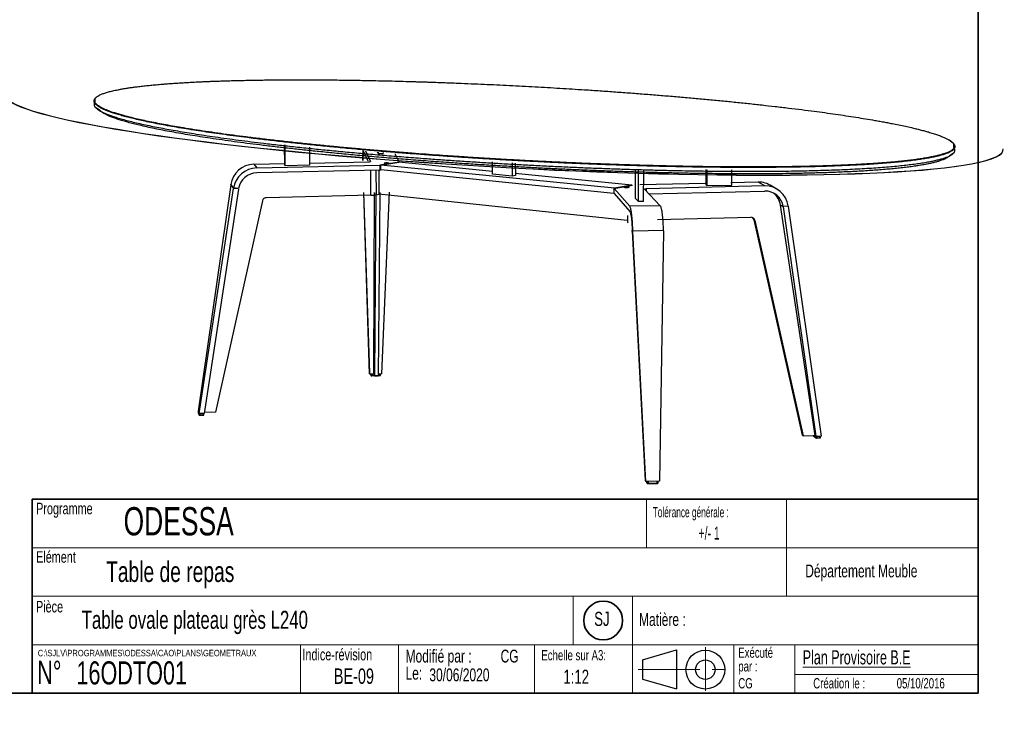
# Model space of a CAD drawing. Header units: millimetres. Extents: x 7 to 417, y 5 to 291.
# Tile 58 of 82: x 214 to 417, y 5 to 148. Entities that reach past the tile are written whole.
import ezdxf

# ---------------------------------------------------------------- set-up
doc = ezdxf.new("R2010")
doc.units = ezdxf.units.MM
doc.linetypes.add('CENTERX2', pattern=[20.32, 12.7, -2.54, 2.54, -2.54])
doc.styles.add('SLDTEXTSTYLE0', font='TXT', dxfattribs={"width": 0.7})
doc.styles.add('SLDTEXTSTYLE1', font='TXT', dxfattribs={"width": 0.663})
doc.styles.add('SLDTEXTSTYLE2', font='TXT', dxfattribs={"width": 0.605})

msp = doc.modelspace()

# ---------------------------------------------------------------- linework, layer by layer
at = {"color": 7, "linetype": 'Continuous', "lineweight": 35}
for p, q in [((411.51204, 9.4185), (411.51204, 291.4185)), ((216.51204, 49.4185), (411.51204, 49.4185)), ((216.51204, 49.4185), (216.51204, 9.4185)), ((6.51204, 9.4185), (411.51204, 9.4185))]:
    msp.add_line(p, q, dxfattribs=at)
at = {"color": 7, "linetype": 'Continuous', "lineweight": 25}
for p, q in [((229.48275, 131.97776), (229.48853, 131.57083)), ((230.27353, 132.61296), (230.19452, 132.53282)), ((229.48805, 130.30134), (230.32452, 129.74426)), ((229.48853, 131.57083), (229.48897, 131.53991)), ((229.48897, 131.53991), (229.49244, 131.29578)), ((268.58907, 118.26893), (268.55308, 122.48981)), ((268.69919, 118.14151), (268.6624, 122.46562)), ((273.68984, 121.96825), (273.71871, 118.25522)), ((405.53818, 123.42624), (405.45124, 123.51373)), ((406.52307, 121.90542), (406.52619, 122.17376)), ((406.52619, 122.17376), (406.52658, 122.20776)), ((406.52658, 122.20776), (406.53178, 122.65504)), ((285.78556, 119.05801), (284.88115, 120.98592)), ((285.23438, 121.19424), (286.25869, 119.03021)), ((287.89471, 120.6385), (287.73014, 120.97052)), ((287.89306, 120.92751), (287.89471, 120.6385)), ((287.89471, 120.6385), (288.88007, 120.65173)), ((288.87897, 120.85009), (288.88007, 120.65173)), ((291.26958, 120.66646), (292.19344, 118.91425)), ((405.73136, 120.35856), (406.65061, 120.97151)), ((262.2391, 118.4383), (268.70421, 118.58421)), ((262.2391, 118.4383), (262.84083, 117.69325)), ((262.84083, 117.69325), (288.19543, 118.26909)), ((268.58907, 118.26893), (268.69919, 118.14151)), ((273.71871, 118.25522), (268.69919, 118.14151)), ((273.86271, 118.70063), (285.89571, 118.9722)), ((286.25875, 119.02166), (286.25869, 119.03021)), ((292.19344, 118.91425), (288.19543, 118.26909)), ((288.19543, 118.26909), (288.20109, 117.26887)), ((288.40138, 118.28538), (292.11882, 118.88536)), ((288.40701, 117.28531), (288.40138, 118.28538)), ((336.54058, 113.49299), (288.40138, 118.28538)), ((289.63008, 118.60039), (289.48097, 118.59023)), ((289.75189, 118.59063), (289.63008, 118.60039)), ((289.63014, 118.58937), (289.63008, 118.60039)), ((311.45176, 116.97798), (292.11882, 118.88536)), ((292.1936, 118.88174), (292.19344, 118.91425)), ((311.44304, 116.40267), (311.4372, 118.97971)), ((315.50322, 118.72966), (315.50779, 115.99953)), ((316.1317, 118.70671), (316.1358, 116.10721)), ((288.20109, 117.26887), (262.85024, 116.68831)), ((286.36266, 112.07201), (286.33189, 117.25738)), ((287.40735, 117.28759), (287.43697, 112.15902)), ((287.99808, 117.30896), (288.02682, 112.25932)), ((288.20109, 117.26887), (288.41057, 117.30298)), ((336.46591, 112.45651), (288.40701, 117.28531)), ((315.50779, 115.99953), (311.44304, 116.40267)), ((316.1358, 116.10721), (315.50779, 115.99953)), ((340.15106, 114.14653), (316.12658, 116.51677)), ((340.85422, 117.35154), (340.84228, 111.47905)), ((341.50758, 110.74893), (341.52147, 117.2688)), ((342.57839, 110.76454), (342.59321, 117.2426)), ((355.41222, 117.3415), (355.39906, 114.17793)), ((355.6321, 117.32705), (355.61832, 114.04063)), ((360.7471, 114.16278), (360.76269, 117.3175)), ((257.47852, 114.20262), (250.72837, 67.53511)), ((257.47852, 114.20262), (257.48679, 114.25825)), ((257.48679, 114.25825), (258.05633, 113.48448)), ((336.47448, 113.46114), (340.2741, 114.14903)), ((340.15106, 114.14653), (336.54058, 113.49299)), ((339.00557, 113.69854), (338.92316, 113.68759)), ((339.00555, 113.68749), (339.00557, 113.69854)), ((339.20128, 113.69128), (339.00557, 113.69854)), ((339.20127, 113.68883), (339.20128, 113.69128)), ((339.20662, 113.68866), (339.20128, 113.69128)), ((340.15103, 114.12983), (340.15106, 114.14653)), ((355.28597, 114.51823), (341.80581, 114.19843)), ((367.52612, 113.97912), (343.13032, 113.39648)), ((355.61832, 114.04063), (355.39906, 114.17793)), ((355.61832, 114.04063), (360.7471, 114.16278)), ((366.1702, 114.77644), (360.56705, 114.64351)), ((367.52612, 113.97912), (366.1702, 114.77644)), ((370.37416, 113.12915), (368.99923, 113.93187)), ((250.95852, 67.05502), (258.048, 113.42849)), ((259.05609, 113.35126), (251.97602, 67.08776)), ((258.048, 113.42849), (258.05633, 113.48448)), ((259.07299, 113.45257), (258.048, 113.42849)), ((286.36266, 112.07201), (264.82048, 111.55765)), ((284.824, 112.61045), (286.04301, 75.40724)), ((286.10074, 75.23569), (284.87732, 112.5945)), ((286.93585, 75.25096), (287.085, 112.64426)), ((287.40883, 112.56239), (287.07814, 74.83503)), ((287.43697, 112.15902), (288.02682, 112.25932)), ((288.21991, 112.6387), (287.8755, 74.84965)), ((339.19328, 106.8787), (288.02682, 112.25932)), ((290.09772, 112.69881), (288.56588, 75.28078)), ((336.47302, 112.41702), (336.47448, 113.46114)), ((336.47302, 112.41702), (339.71638, 108.73477)), ((339.71839, 109.81158), (336.47448, 113.46114)), ((336.54056, 113.47619), (336.54058, 113.49299)), ((346.01213, 109.90393), (342.77968, 113.33229)), ((343.13032, 113.39648), (343.12913, 112.89291)), ((343.55998, 112.36207), (367.51995, 112.93909)), ((264.01004, 110.89231), (254.35088, 67.32953)), ((346.01213, 109.90393), (339.71839, 109.81158)), ((340.84228, 111.47905), (341.50758, 110.74893)), ((342.57839, 110.76454), (341.50758, 110.74893)), ((377.91483, 62.55773), (370.78188, 110.02956)), ((371.37526, 109.6745), (370.78188, 110.02956)), ((372.396, 109.80394), (371.35901, 109.77832)), ((378.12811, 62.38496), (371.37526, 109.6745)), ((372.396, 109.80394), (372.38739, 109.86135)), ((372.396, 109.80394), (379.15161, 62.41962)), ((339.26593, 107.89519), (339.26344, 106.51348)), ((339.27817, 107.8028), (339.2758, 106.48996)), ((339.2758, 106.48996), (339.3847, 106.36346)), ((345.45722, 107.04919), (364.69144, 107.53212)), ((365.51743, 106.88433), (365.32531, 107.00559)), ((365.32531, 107.00559), (375.24279, 62.63848)), ((365.51743, 106.88433), (375.44314, 62.47411)), ((340.21221, 104.77732), (340.34811, 104.61866)), ((340.21814, 104.66561), (342.86774, 53.27298)), ((346.67444, 104.77645), (340.34705, 104.68011)), ((340.34811, 104.61866), (340.34705, 104.68011)), ((343.00712, 53.04788), (340.34811, 104.61866)), ((346.67552, 104.71504), (345.81457, 53.10626)), ((346.67552, 104.71504), (346.67444, 104.77645)), ((286.10074, 75.23569), (286.04301, 75.40724)), ((286.10074, 75.23569), (286.93585, 75.25096)), ((286.32762, 75.28611), (286.3289, 75.07112)), ((286.32783, 75.28532), (286.32912, 75.06862)), ((286.36687, 74.95686), (286.36512, 75.25017)), ((286.53363, 75.24417), (286.53549, 74.93145)), ((287.07814, 74.83503), (286.93585, 75.25096)), ((287.94367, 75.2694), (288.56588, 75.28078)), ((288.19736, 74.96191), (288.19558, 75.27457)), ((288.34669, 74.99062), (288.34501, 75.28558)), ((286.3289, 75.07112), (286.32912, 75.06862)), ((286.32912, 75.06862), (286.36687, 74.95686)), ((286.34424, 75.02326), (286.382, 74.91146)), ((286.53174, 74.866), (288.19346, 74.89646)), ((286.53549, 74.93145), (288.19736, 74.96191)), ((287.07814, 74.83503), (287.8755, 74.84965)), ((250.72837, 67.53511), (250.95852, 67.05502)), ((250.77305, 67.45855), (250.77663, 67.13902)), ((250.77333, 67.45532), (250.77693, 67.13422)), ((250.77663, 67.13902), (250.77693, 67.13422)), ((250.77693, 67.13422), (250.9321, 66.80992)), ((250.80873, 67.07113), (250.96397, 66.74671)), ((250.9321, 66.80992), (250.9285, 67.13166)), ((251.97602, 67.08776), (250.95852, 67.05502)), ((251.11116, 67.07872), (251.11444, 66.78422)), ((251.7758, 66.80554), (251.77254, 67.1)), ((251.92847, 66.83719), (251.92541, 67.11414)), ((254.35088, 67.32953), (252.0512, 67.25559)), ((251.10882, 66.71597), (251.77012, 66.73729)), ((251.11444, 66.78422), (251.7758, 66.80554)), ((375.44314, 62.47411), (375.24279, 62.63848)), ((375.44314, 62.47411), (377.91483, 62.55773)), ((377.61476, 62.6467), (377.61346, 62.47149)), ((377.61346, 62.47149), (377.61787, 62.46589)), ((377.6192, 62.64469), (377.61787, 62.46589)), ((377.61787, 62.46589), (378.04156, 62.12197)), ((377.65153, 62.39879), (378.07528, 62.05473)), ((378.12811, 62.38496), (377.91483, 62.55773)), ((378.04156, 62.12197), (378.04406, 62.45406)), ((378.12811, 62.38496), (379.15161, 62.41962)), ((378.23222, 62.02482), (378.89746, 62.04739)), ((378.25301, 62.40634), (378.25065, 62.09469)), ((378.25065, 62.09469), (378.91596, 62.11726)), ((378.91596, 62.11726), (378.91834, 62.42888)), ((379.048, 62.15032), (379.05025, 62.44411)), ((342.86774, 53.27298), (343.00712, 53.04788)), ((345.81457, 53.10626), (343.00712, 53.04788)), ((343.20265, 53.1292), (343.20206, 52.88548)), ((343.20206, 52.88548), (343.20343, 52.88195)), ((343.20402, 53.1278), (343.20343, 52.88195)), ((343.20343, 52.88195), (343.29431, 52.73531)), ((343.22174, 52.82816), (343.31264, 52.68147)), ((343.29431, 52.73531), (343.29512, 53.06996)), ((343.49937, 53.05906), (343.49849, 52.70191)), ((345.39112, 52.74134), (345.3921, 53.09842)), ((345.5501, 52.77872), (345.55103, 53.11542)), ((343.48817, 52.62926), (345.3806, 52.6687)), ((343.49849, 52.70191), (345.39112, 52.74134)), ((342.33221, 16.33772), (349.33221, 18.33772)), ((349.33221, 18.33772), (349.33221, 10.33772)), ((342.33221, 16.33772), (342.33221, 12.33772)), ((342.33221, 12.33772), (349.33221, 10.33772))]:
    msp.add_line(p, q, dxfattribs=at)
at = {"color": 7, "linetype": 'Continuous', "lineweight": 18}
for p, q in [((343.18964, 49.4185), (343.18964, 39.4185)), ((371.99331, 49.4185), (371.99331, 39.4185)), ((216.51204, 39.4185), (411.51204, 39.4185)), ((371.99331, 39.4185), (371.99331, 29.4185)), ((216.51204, 29.4185), (411.51204, 29.4185)), ((328.06862, 29.4185), (328.06862, 19.4185)), ((340.30289, 29.4185), (340.30289, 9.4185)), ((216.51204, 19.4185), (411.51204, 19.4185)), ((271.85591, 19.4185), (271.85591, 9.4185)), ((292.06989, 19.4185), (292.06989, 9.4185)), ((320.06989, 19.4185), (320.06989, 9.4185)), ((361.16799, 19.4185), (361.16799, 9.4185)), ((373.72859, 19.4185), (373.72859, 9.4185)), ((373.72859, 13.25388), (411.51204, 13.25388))]:
    msp.add_line(p, q, dxfattribs=at)
at = {"color": 7, "linetype": 'CENTERX2', "lineweight": 18}
for p, q in [((355.30025, 18.88787), (355.30025, 9.88787)), ((341.4584, 14.28424), (360.61632, 14.28424))]:
    msp.add_line(p, q, dxfattribs=at)
at = {"color": 7, "linetype": 'Continuous', "lineweight": 25, "flags": 128}
for points in [[(284.88115, 120.98592), (284.86113, 121.01296), (284.8415, 121.00811), (284.82242, 120.97143), (284.80404, 120.90329), (284.78654, 120.8043), (284.77005, 120.67533), (284.75471, 120.51753), (284.74065, 120.33225), (284.72799, 120.1211), (284.71684, 119.88589), (284.70729, 119.62863), (284.69942, 119.35151), (284.69657, 119.22709)], [(289.54412, 118.71889), (289.42165, 118.71423), (289.30968, 118.70613), (289.21423, 118.69503), (289.14044, 118.68153), (289.09231, 118.66634), (289.07243, 118.6503), (289.08189, 118.63426), (289.12019, 118.61909), (289.18527, 118.6056), (289.27364, 118.59453), (289.38053, 118.58648), (289.50016, 118.58187), (289.62609, 118.58096), (289.75151, 118.58381), (289.86965, 118.59024), (289.97412, 118.59992), (290.05929, 118.61233), (290.12058, 118.62679), (290.15468, 118.64252), (290.15977, 118.65867), (290.13559, 118.67437), (290.08344, 118.68878), (290.00616, 118.70112), (289.9079, 118.71073), (289.79397, 118.71709), (289.6705, 118.71986), (289.54412, 118.71889)], [(339.16747, 113.67563), (339.29359, 113.68072), (339.40703, 113.68958), (339.5017, 113.70172), (339.57247, 113.71648), (339.61554, 113.73308), (339.6286, 113.75061), (339.61095, 113.76813), (339.56357, 113.7847), (339.48902, 113.79942), (339.39132, 113.8115), (339.27573, 113.82029), (339.14849, 113.82531), (339.01644, 113.82631), (338.88669, 113.82323), (338.76621, 113.81622), (338.6615, 113.80568), (338.57819, 113.79215), (338.52077, 113.77638), (338.49236, 113.75921), (338.4945, 113.74157), (338.52708, 113.7244), (338.58836, 113.70863), (338.67504, 113.69512), (338.78246, 113.68459), (338.90482, 113.67762), (339.03551, 113.67458), (339.16747, 113.67563)], [(342.77968, 113.33229), (342.77704, 113.34333), (342.7898, 113.35419), (342.81752, 113.3645), (342.85922, 113.37389), (342.91343, 113.38205), (342.97825, 113.38867), (343.0514, 113.39354), (343.13032, 113.39648)], [(340.34705, 104.68011), (340.3379, 105.09444), (340.32486, 105.50571), (340.30799, 105.91136), (340.28741, 106.30883), (340.26325, 106.69564), (340.23566, 107.06937), (340.20482, 107.42768), (340.17092, 107.76835), (340.13417, 108.08925), (340.09482, 108.3884), (340.05311, 108.66396), (340.00929, 108.91422), (339.96365, 109.13767), (339.91648, 109.33295), (339.86806, 109.49887), (339.8187, 109.63445), (339.76871, 109.73889), (339.71839, 109.81158)], [(346.67444, 104.77645), (346.66508, 105.19049), (346.65158, 105.60148), (346.63402, 106.00684), (346.61253, 106.40403), (346.58723, 106.79056), (346.55828, 107.16401), (346.52587, 107.52206), (346.49021, 107.86246), (346.45152, 108.18312), (346.41004, 108.48203), (346.36604, 108.75737), (346.3198, 109.00743), (346.2716, 109.23069), (346.22174, 109.42579), (346.17055, 109.59156), (346.11833, 109.727), (346.06542, 109.83133), (346.01213, 109.90393)], [(339.71638, 108.73477), (339.76333, 108.66379), (339.80985, 108.55806), (339.85555, 108.41845), (339.90002, 108.24611), (339.94289, 108.04247), (339.98379, 107.80927), (340.02236, 107.54848), (340.05826, 107.26232), (340.09118, 106.95324), (340.12084, 106.6239), (340.14698, 106.27712), (340.16936, 105.91591), (340.1878, 105.54337), (340.20212, 105.16274), (340.21221, 104.77732)], [(339.2758, 106.48996), (339.26347, 106.5133), (339.26344, 106.51348)], [(286.53549, 74.93145), (286.53549, 74.91641), (286.5353, 74.9025), (286.53494, 74.89024), (286.53442, 74.88011), (286.53375, 74.8725), (286.53296, 74.8677), (286.53209, 74.86589), (286.53174, 74.866)], [(288.19736, 74.96191), (288.19735, 74.94687), (288.19716, 74.93296), (288.19678, 74.9207), (288.19623, 74.91057), (288.19553, 74.90296), (288.19472, 74.89816), (288.19382, 74.89635), (288.19346, 74.89646)], [(378.23222, 62.02482), (378.23365, 62.02462), (378.23751, 62.02636), (378.24108, 62.03136), (378.24424, 62.03943), (378.24687, 62.05026), (378.24886, 62.06343), (378.25014, 62.07843), (378.25065, 62.09469)], [(378.89746, 62.04739), (378.8989, 62.0472), (378.90276, 62.04894), (378.90635, 62.05394), (378.90952, 62.06201), (378.91216, 62.07284), (378.91415, 62.086), (378.91544, 62.101), (378.91596, 62.11726)], [(378.91596, 62.11726), (378.94803, 62.11901), (378.9773, 62.12196), (379.00264, 62.126), (379.02308, 62.13096), (379.03783, 62.13667), (379.04634, 62.1429), (379.04826, 62.14941), (379.048, 62.15032)], [(345.39112, 52.74134), (345.426, 52.74279), (345.45863, 52.74562), (345.48776, 52.7497), (345.51228, 52.75489), (345.53124, 52.76099), (345.5439, 52.76776), (345.5498, 52.77494), (345.5501, 52.77872)]]:
    msp.add_lwpolyline(points, dxfattribs=at)
at = {"color": 7, "linetype": 'Continuous', "lineweight": 35}
msp.add_circle((334.24527, 24.4185), 4, dxfattribs=at)
at = {"color": 7, "linetype": 'Continuous', "lineweight": 25}
for radius in [4, 2]:
    msp.add_circle((355.30025, 14.28424), radius, dxfattribs=at)
for centre, radius, start, end in [((317.16821, 119.05469), 32.53429, 175.9667546, 179.6794031), ((262.35173, 113.51877), 4.92082, 91.3115012, 171.357133), ((285.98222, 119.59553), 0.6293, 262.0984092, 296.0614971), ((262.95516, 112.7394), 4.95517, 91.3220646, 171.3519003), ((262.94193, 112.75872), 3.93066, 91.3365932, 169.8326876), ((339.05489, 112.3141), 1.39133, 82.0758185, 96.9014237), ((366.29253, 110.02572), 4.75229, 55.2806548, 91.4750756), ((367.64237, 109.18797), 4.79256, 8.0770582, 91.3899431), ((286.25733, 120.04828), 7.97697, 270.7566046, 278.5041756), ((367.61342, 109.14077), 3.79947, 9.6598824, 91.4096788), ((366.99271, 109.47749), 3.82918, 8.2893732, 52.4386421), ((264.84158, 110.70567), 0.85224, 91.4189936, 167.3497855), ((364.71346, 106.70971), 0.82271, 12.2540445, 91.534312), ((364.51321, 106.82637), 0.83164, 12.4450053, 45.3164301), ((286.40602, 75.06905), 0.0769, 180.3162351, 216.5459826), ((286.49331, 75.2238), 0.29537, 244.6538952, 278.2103291), ((286.44382, 74.95728), 0.07695, 180.3163324, 217.6675143), ((288.23095, 75.1899), 0.23045, 261.6199684, 300.1483715), ((250.85701, 67.13503), 0.08008, 180.5801038, 232.9296978), ((251.06641, 67.10308), 0.32246, 245.3857564, 278.566433), ((251.01233, 66.81073), 0.08023, 180.5784895, 233.0968512), ((250.97149, 66.76163), 0.14473, 341.6090002, 8.9793503), ((251.63403, 66.78298), 0.14355, 341.4415285, 9.0405493), ((251.80678, 67.04009), 0.23659, 262.4767732, 300.9532738), ((377.699, 62.4646), 0.08115, 179.0912493, 234.1938129), ((378.12284, 62.12067), 0.0813, 179.0851853, 234.348249), ((378.20384, 62.55102), 0.45872, 249.2813746, 275.8568052), ((343.29051, 52.88158), 0.08709, 179.7582785, 217.8420236), ((343.45218, 53.05973), 0.36079, 244.050595, 277.3746203), ((343.38146, 52.73493), 0.08715, 179.7560855, 218.8471223), ((343.39615, 52.67939), 0.10479, 331.4199778, 12.4101996), ((345.29027, 52.71886), 0.10333, 330.9555616, 12.5655746)]:
    msp.add_arc(centre, radius, start, end, dxfattribs=at)
for centre, major_axis, ratio, start_param, end_param in [((313.7653, 127.14029), (102.9073, -5.74883), 0.09047742, 3.18186268, 5.931056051), ((313.76524, 127.17265), (102.9073, -5.74883), 0.09047742, 3.182053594, 5.93133874), ((313.7653, 127.14029), (102.9073, -5.74883), 0.09047742, 5.931056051, 6.308692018), ((313.76524, 127.17265), (102.9073, -5.74883), 0.09047742, 5.93133874, 6.308887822), ((262.88376, 112.84208), (3.16025, 3.34456), 0.974536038, 2.157069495, 2.183431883), ((367.49059, 108.95876), (3.16025, 3.34456), 0.974536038, 5.639327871, 5.666112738), ((339.73506, 104.61051), (-0.22094, 4.59745), 0.08655584, 4.718071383, 4.738052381)]:
    msp.add_ellipse(centre, major_axis=major_axis, ratio=ratio, start_param=start_param, end_param=end_param, dxfattribs=at)
for points, knots in [([(401.55973, 119.88886), (401.80688, 119.93734), (402.30059, 120.03417), (402.97117, 120.1849), (403.58927, 120.33933), (404.1502, 120.49785), (404.65543, 120.6603), (405.07803, 120.81676), (405.4292, 120.96638), (405.71886, 121.10847), (405.97006, 121.25277), (406.18296, 121.39928), (406.35769, 121.54797), (406.49439, 121.69882), (406.60041, 121.86289), (406.66554, 122.04041), (406.67895, 122.2315), (406.63689, 122.42508), (406.53968, 122.6211), (406.39019, 122.81622), (406.21488, 122.9878), (406.03442, 123.13539), (405.85993, 123.26185), (405.66479, 123.389), (405.4491, 123.51683), (405.21293, 123.64533), (404.95636, 123.7745), (404.55762, 123.96147), (403.97614, 124.20654), (403.1599, 124.50914), (402.25648, 124.80887), (401.34721, 125.08309), (400.45862, 125.33177), (399.59344, 125.55968), (398.69934, 125.78225), (397.68172, 126.02304), (396.52939, 126.2814), (395.20311, 126.56207), (394.11972, 126.77922), (393.31796, 126.9345), (392.82365, 127.02863), (392.32137, 127.12269), (391.81114, 127.21669), (391.293, 127.31063), (390.76696, 127.40451), (389.78866, 127.5764), (388.32601, 127.82474), (386.33372, 128.14623), (384.26026, 128.46489), (382.11679, 128.77921), (379.9466, 129.08352), (377.62986, 129.39506), (375.15252, 129.71398), (372.46659, 130.04419), (369.73879, 130.36481), (366.96031, 130.67759), (364.13791, 130.98206), (361.24012, 131.28161), (358.29857, 131.57307), (355.32041, 131.85605), (352.31183, 132.13017), (349.26499, 132.39627), (346.18396, 132.6541), (343.07491, 132.90333), (339.94341, 133.14355), (336.7903, 133.37478), (333.60633, 133.59773), (330.62481, 133.79682), (327.85544, 133.9737), (325.31618, 134.12947), (322.76652, 134.27947), (320.18354, 134.42498), (317.57084, 134.56557), (314.93897, 134.70042), (312.31462, 134.82813), (309.68891, 134.94914), (307.01513, 135.06542), (304.2074, 135.18002), (301.27873, 135.29098), (299.00569, 135.37003), (297.48253, 135.41995), (296.70325, 135.44484), (295.92558, 135.46904), (295.14949, 135.49254), (294.37497, 135.51535), (293.0969, 135.55191), (291.32161, 135.59974), (289.05286, 135.65507), (286.80887, 135.70393), (284.74428, 135.74339), (282.85692, 135.77486), (281.14412, 135.79971), (279.39769, 135.82119), (277.61897, 135.83891), (275.81062, 135.85237), (274.02384, 135.86106), (272.22491, 135.86505), (270.70083, 135.86418), (269.44778, 135.8606), (268.49596, 135.85636), (267.55238, 135.85064), (266.61698, 135.84342), (265.68972, 135.8347), (264.60393, 135.82264), (263.36427, 135.80612), (261.97591, 135.78374), (260.60995, 135.75777), (259.26622, 135.72821), (257.92074, 135.69445), (256.71279, 135.66018), (255.63904, 135.6265), (254.71902, 135.59532), (253.81258, 135.56224), (252.91966, 135.52726), (252.04022, 135.49037), (251.17424, 135.45158), (250.20344, 135.40522), (249.13482, 135.35025), (247.97698, 135.28539), (246.85033, 135.21682), (245.75484, 135.14453), (244.69042, 135.0685), (243.57207, 134.98215), (242.40939, 134.88434), (241.21439, 134.77385), (240.07248, 134.65781), (238.9837, 134.53619), (238.00593, 134.41606), (237.1303, 134.29856), (236.34802, 134.18466), (235.60519, 134.06709), (234.90188, 133.94583), (234.23818, 133.82085), (233.65193, 133.69991), (233.13534, 133.58376), (232.68128, 133.473), (232.25565, 133.35994), (231.85852, 133.24457), (231.48995, 133.12687), (231.15004, 133.00682), (230.81617, 132.87549), (230.49701, 132.73251), (230.20209, 132.57759), (229.95147, 132.41959), (229.74532, 132.2585), (229.58671, 132.09716), (229.48214, 131.94863), (229.41841, 131.81351), (229.38443, 131.68947), (229.37439, 131.564), (229.38838, 131.4371), (229.42651, 131.30874), (229.50526, 131.14475), (229.65177, 130.94433), (229.89918, 130.70686), (230.22101, 130.46756), (230.61046, 130.22948), (231.06277, 129.99295), (231.57879, 129.75618), (232.15394, 129.52065), (232.81894, 129.27372), (233.58222, 129.01545), (234.45669, 128.74498), (235.20753, 128.53061), (235.79013, 128.37247), (236.1851, 128.26815), (236.59185, 128.16352), (237.01043, 128.05859), (237.44088, 127.95335), (238.18609, 127.77554), (239.28622, 127.52518), (240.79843, 127.20322), (242.41475, 126.87998), (244.12821, 126.55694), (245.90588, 126.23984), (247.84819, 125.91064), (249.9735, 125.56885), (252.32964, 125.21005), (254.77822, 124.85622), (257.32744, 124.50574), (259.97174, 124.15943), (262.73742, 123.81422), (265.59682, 123.47378), (268.54305, 123.13883), (271.56984, 122.81014), (274.68302, 122.48721), (277.87123, 122.17129), (281.12705, 121.86304), (284.44342, 121.56319), (287.82565, 121.27137), (291.28634, 120.98665), (294.56673, 120.72961), (297.64735, 120.49892), (300.4965, 120.29414), (303.38067, 120.09541), (306.32784, 119.90102), (309.33378, 119.71168), (312.38521, 119.52868), (315.4476, 119.35423), (318.52935, 119.18792), (321.68067, 119.02735), (325.00278, 118.86836), (328.48138, 118.71362), (331.1916, 118.60277), (333.01238, 118.5325), (333.94541, 118.49738), (334.87738, 118.46319), (335.80826, 118.42993), (336.73803, 118.39761), (338.27504, 118.34566), (340.41349, 118.27747), (343.15038, 118.19829), (345.86063, 118.12805), (348.35579, 118.07109), (350.6373, 118.02544), (352.70771, 117.98925), (354.81936, 117.95775), (356.96963, 117.93158), (359.15402, 117.91144), (361.30826, 117.89815), (363.47008, 117.89162), (365.29506, 117.89216), (366.78998, 117.89667), (367.92308, 117.90224), (369.04402, 117.90993), (370.15276, 117.91975), (371.24922, 117.93169), (372.53335, 117.94835), (373.99744, 117.97131), (375.63246, 118.00259), (377.23319, 118.03896), (378.79942, 118.08043), (380.35708, 118.12776), (381.74513, 118.17576), (382.96996, 118.22282), (384.01343, 118.2663), (385.03611, 118.31239), (386.03797, 118.36107), (387.01894, 118.41233), (387.979, 118.46617), (389.04925, 118.53045), (390.21872, 118.60661), (391.47396, 118.69634), (392.68217, 118.79098), (393.84327, 118.89051), (394.95723, 118.99489), (396.11177, 119.11308), (397.29208, 119.24651), (398.48088, 119.39662), (399.58931, 119.5537), (400.6245, 119.71706), (401.2484, 119.83167), (401.55973, 119.88886)], [0, 0, 0, 0, 0.002595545, 0.0051916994, 0.0077934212, 0.0104056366, 0.0130332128, 0.0156809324, 0.0178792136, 0.0200909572, 0.0223186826, 0.0245648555, 0.0268318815, 0.0291221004, 0.0314377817, 0.0342857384, 0.037169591, 0.0400930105, 0.0430595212, 0.0460724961, 0.0489830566, 0.0509091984, 0.0528531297, 0.0548155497, 0.0567971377, 0.0587985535, 0.0608204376, 0.0628634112, 0.0676309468, 0.0725024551, 0.0774845, 0.0823323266, 0.0861619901, 0.090050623, 0.0940003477, 0.0977090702, 0.1027098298, 0.1077895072, 0.1129514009, 0.1147086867, 0.1164757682, 0.1182527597, 0.1200397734, 0.1218369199, 0.1236443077, 0.1254620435, 0.1318370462, 0.1383013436, 0.1448590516, 0.1515141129, 0.1581734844, 0.1645580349, 0.1721581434, 0.1798442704, 0.1876208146, 0.1951865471, 0.2029460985, 0.2107570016, 0.2186230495, 0.2264389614, 0.2342662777, 0.2421105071, 0.2499751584, 0.2578282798, 0.2656611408, 0.2734772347, 0.2812813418, 0.2891397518, 0.2952754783, 0.3013790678, 0.3074523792, 0.3135472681, 0.3197748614, 0.3259443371, 0.332057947, 0.3381180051, 0.344184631, 0.3505199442, 0.3573865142, 0.36415011, 0.3659051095, 0.3676534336, 0.3693951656, 0.3711303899, 0.3728591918, 0.3745816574, 0.3796759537, 0.3846897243, 0.3896254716, 0.3944858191, 0.398253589, 0.4019778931, 0.4056601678, 0.409613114, 0.4135134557, 0.4173547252, 0.4211391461, 0.425092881, 0.4271468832, 0.4291820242, 0.4311987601, 0.4331975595, 0.4351789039, 0.4371432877, 0.4401596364, 0.4431312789, 0.4460602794, 0.4489487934, 0.4517990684, 0.4547678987, 0.456799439, 0.4588099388, 0.4608004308, 0.4627719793, 0.4647256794, 0.4666626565, 0.4685840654, 0.471290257, 0.4739611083, 0.4766002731, 0.4792115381, 0.4817988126, 0.4843661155, 0.4875512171, 0.490707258, 0.4938425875, 0.4969657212, 0.5000852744, 0.5026871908, 0.5052901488, 0.5078991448, 0.5105191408, 0.5131550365, 0.5158116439, 0.5180113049, 0.5202248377, 0.5224547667, 0.5247035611, 0.5269736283, 0.529267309, 0.5315868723, 0.5344413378, 0.5373315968, 0.5402613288, 0.543234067, 0.5462531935, 0.5491632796, 0.5514084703, 0.5536775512, 0.555971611, 0.5582917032, 0.5606388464, 0.5630140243, 0.5672906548, 0.5716499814, 0.5760967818, 0.5805175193, 0.5848595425, 0.5892767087, 0.5937722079, 0.5981134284, 0.6032449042, 0.6084687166, 0.6136124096, 0.6156233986, 0.6176460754, 0.6196806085, 0.6217271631, 0.623785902, 0.6258569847, 0.6321868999, 0.6386040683, 0.6451124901, 0.651716, 0.6583271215, 0.6646829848, 0.6722493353, 0.6799017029, 0.6876444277, 0.6952141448, 0.7029782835, 0.7107932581, 0.7186628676, 0.7264965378, 0.7343416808, 0.7422034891, 0.7500854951, 0.7579049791, 0.7657044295, 0.7734872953, 0.7812586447, 0.7891078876, 0.7952365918, 0.801333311, 0.8073998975, 0.8134925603, 0.8197337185, 0.8259168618, 0.832044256, 0.8381182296, 0.8441952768, 0.8505198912, 0.8573754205, 0.8641287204, 0.8658811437, 0.8676269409, 0.8693661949, 0.8710989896, 0.87282541, 0.8745455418, 0.8796386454, 0.8846513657, 0.8895862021, 0.8944457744, 0.8982130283, 0.9019368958, 0.9056188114, 0.9095792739, 0.9134860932, 0.9173325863, 0.9211209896, 0.9250667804, 0.9271156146, 0.9291452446, 0.9311561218, 0.9331487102, 0.9351234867, 0.9370809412, 0.9401052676, 0.9430839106, 0.9460189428, 0.9489125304, 0.951766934, 0.9547306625, 0.9567555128, 0.9587592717, 0.9607429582, 0.9627076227, 0.9646543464, 0.9665842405, 0.9684984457, 0.9712008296, 0.973868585, 0.9765053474, 0.9791148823, 0.9817010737, 0.9842679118, 0.9874541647, 0.9906120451, 0.9937499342, 0.9968763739, 1, 1, 1, 1]), ([(401.63776, 119.79), (401.27914, 119.72441), (400.55968, 119.5928), (399.34957, 119.40667), (398.04323, 119.22881), (396.6326, 119.06035), (395.12172, 118.90132), (393.51155, 118.75205), (391.80413, 118.61276), (390.00141, 118.48368), (388.10557, 118.36502), (386.11896, 118.25696), (384.04405, 118.15969), (381.88351, 118.07335), (379.64012, 117.9981), (377.31684, 117.93405), (374.91673, 117.8813), (372.44303, 117.83994), (369.89908, 117.81004), (367.28836, 117.79164), (364.61445, 117.78478), (361.88104, 117.78945), (359.09194, 117.80565), (356.25103, 117.83336), (353.36229, 117.87251), (350.30923, 117.92512), (347.09353, 117.99271), (343.71831, 118.07675), (340.30511, 118.17463), (336.85992, 118.28612), (333.38874, 118.41101), (329.96545, 118.54634), (326.59541, 118.69104), (323.28345, 118.84409), (319.96915, 119.00801), (316.65747, 119.18252), (313.28574, 119.37107), (309.86077, 119.57401), (306.38989, 119.79161), (302.94431, 120.01955), (299.52954, 120.2574), (296.15096, 120.50469), (292.61428, 120.77628), (288.93634, 121.07344), (285.13632, 121.39733), (281.4166, 121.7314), (277.7626, 122.07691), (274.18335, 122.4332), (270.68773, 122.79957), (267.30382, 123.17301), (264.03781, 123.5526), (261.117, 123.91034), (258.51917, 124.24403), (256.22226, 124.5519), (254.00966, 124.86164), (251.88344, 125.17283), (249.8051, 125.49127), (247.78216, 125.81668), (245.82243, 126.14878), (243.96764, 126.48066), (242.21931, 126.81187), (240.57879, 127.14196), (239.07563, 127.4644), (237.70449, 127.77874), (236.45964, 128.0846), (235.31378, 128.38801), (234.26733, 128.68864), (233.33681, 128.98108), (232.51697, 129.26507), (231.80225, 129.54039), (231.17714, 129.81216), (230.64152, 130.08013), (230.1952, 130.34407), (229.83789, 130.60376), (229.56925, 130.85898), (229.38882, 131.10952), (229.29619, 131.35518), (229.29052, 131.59577), (229.37214, 131.83109), (229.53695, 132.06099), (229.79651, 132.28518), (230.01788, 132.4419), (230.18121, 132.52351), (230.19974, 132.53277)], [0, 0, 0, 0, 0.007731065, 0.015482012, 0.023272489, 0.031121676, 0.03904808, 0.047069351, 0.055202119, 0.063461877, 0.071862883, 0.0804181, 0.089139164, 0.098036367, 0.107118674, 0.116393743, 0.125867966, 0.135546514, 0.145433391, 0.155531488, 0.165842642, 0.176367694, 0.187106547, 0.198058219, 0.2092209, 0.220592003, 0.233570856, 0.246801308, 0.26027669, 0.273989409, 0.287931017, 0.302092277, 0.315636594, 0.329358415, 0.343248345, 0.357296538, 0.371492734, 0.386699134, 0.402046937, 0.417522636, 0.43311238, 0.448802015, 0.464577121, 0.48325889, 0.502014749, 0.520820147, 0.539650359, 0.558822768, 0.577968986, 0.597062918, 0.61607866, 0.634990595, 0.649760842, 0.664439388, 0.679014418, 0.693474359, 0.707807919, 0.722859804, 0.737744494, 0.752449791, 0.766964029, 0.781276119, 0.795375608, 0.808465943, 0.821351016, 0.834023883, 0.846478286, 0.858708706, 0.870079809, 0.88124249, 0.892194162, 0.902933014, 0.913458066, 0.92376922, 0.933867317, 0.943754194, 0.953432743, 0.962906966, 0.972182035, 0.981264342, 0.990161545, 0.998882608, 1, 1, 1, 1]), ([(229.50292, 131.29581), (229.46462, 131.24718), (229.36411, 131.11955), (229.30286, 130.91112), (229.30524, 130.66883), (229.39881, 130.42145), (229.57899, 130.16916), (229.8477, 129.91215), (230.20498, 129.65063), (230.65129, 129.38484), (231.18687, 129.11499), (231.81195, 128.84131), (232.52663, 128.56405), (233.36411, 128.27189), (234.33662, 127.96499), (235.45609, 127.64361), (236.68732, 127.31913), (238.02977, 126.99195), (239.48276, 126.66248), (241.01491, 126.3376), (242.61877, 126.01767), (244.28722, 125.70301), (246.05008, 125.38781), (247.90607, 125.07247), (249.89378, 124.75089), (252.01736, 124.42366), (254.28061, 124.0914), (256.64074, 123.76085), (259.09523, 123.4325), (261.64138, 123.10686), (264.43472, 122.76505), (267.48894, 122.40867), (270.81716, 122.03959), (274.25291, 121.67739), (277.81145, 121.32077), (281.488, 120.97078), (285.27722, 120.62848), (289.14938, 120.29684), (293.09634, 119.97674), (296.82489, 119.69084), (300.31165, 119.437), (303.53727, 119.21298), (306.78945, 118.99789), (310.06356, 118.79211), (313.42052, 118.59208), (316.85706, 118.39882), (320.3694, 118.21342), (323.88402, 118.04003), (327.39498, 117.87903), (330.8963, 117.73074), (334.31703, 117.59798), (337.65125, 117.48023), (340.89369, 117.37691), (344.10677, 117.28582), (347.28548, 117.20713), (350.37086, 117.14213), (353.35927, 117.09023), (356.24768, 117.05077), (359.08826, 117.02283), (361.87704, 117.00648), (364.61014, 117.00174), (367.28374, 117.00861), (369.89417, 117.0271), (372.43783, 117.05718), (374.91125, 117.09879), (377.31108, 117.15187), (379.6341, 117.21634), (381.87724, 117.29209), (384.03754, 117.379), (386.11221, 117.47692), (388.09861, 117.58571), (389.99424, 117.70517), (391.79676, 117.83513), (393.504, 117.97537), (395.11399, 118.12566), (396.62472, 118.28577), (398.03519, 118.45539), (399.34141, 118.63447), (400.55139, 118.82189), (401.27078, 118.9544), (401.62936, 119.02045)], [0, 0, 0, 0, 0.005855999, 0.015340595, 0.025028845, 0.034926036, 0.045036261, 0.055362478, 0.065906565, 0.076669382, 0.087650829, 0.098849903, 0.110264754, 0.121892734, 0.135164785, 0.148694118, 0.162473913, 0.176496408, 0.190752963, 0.205234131, 0.219084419, 0.233116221, 0.24731993, 0.261685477, 0.276202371, 0.29175229, 0.307446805, 0.323272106, 0.339214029, 0.355258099, 0.371389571, 0.390493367, 0.409672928, 0.428903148, 0.448158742, 0.467764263, 0.487343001, 0.506868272, 0.526313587, 0.54565275, 0.560756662, 0.575766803, 0.590671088, 0.605457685, 0.620115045, 0.635506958, 0.650727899, 0.665765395, 0.680607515, 0.695242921, 0.709660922, 0.723046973, 0.736223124, 0.749182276, 0.76191803, 0.774424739, 0.786052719, 0.79746757, 0.808666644, 0.819648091, 0.830410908, 0.840954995, 0.851281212, 0.861391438, 0.871288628, 0.880976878, 0.890461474, 0.899748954, 0.908847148, 0.917765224, 0.926513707, 0.935104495, 0.943550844, 0.951867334, 0.960069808, 0.968175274, 0.976201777, 0.984168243, 0.992094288, 1, 1, 1, 1]), ([(400.83289, 118.44884), (400.52174, 118.39106), (399.89786, 118.2752), (398.86406, 118.11089), (397.76471, 117.95421), (396.59533, 117.80578), (395.36295, 117.66576), (394.06495, 117.5336), (392.70691, 117.40959), (391.28887, 117.29351), (389.82183, 117.18594), (388.26225, 117.08362), (386.60094, 116.98684), (384.84263, 116.89683), (383.03965, 116.81617), (381.20813, 116.74504), (379.48017, 116.68737), (377.86351, 116.6407), (376.37614, 116.60335), (374.88198, 116.57111), (373.3829, 116.54375), (371.47265, 116.51497), (369.14135, 116.48972), (366.39188, 116.4738), (363.63046, 116.47077), (360.86097, 116.47985), (358.08782, 116.50036), (355.31163, 116.53173), (352.44698, 116.57469), (349.5023, 116.62974), (346.48377, 116.69732), (343.48661, 116.77495), (340.50707, 116.86217), (337.36152, 116.96452), (334.05677, 117.08347), (330.60381, 117.22024), (327.18768, 117.36758), (323.81721, 117.52449), (320.50136, 117.68994), (317.03022, 117.87447), (313.42759, 118.07871), (309.6832, 118.30505), (306.01543, 118.54045), (302.17062, 118.80151), (298.18046, 119.0888), (294.04593, 119.40503), (290.00171, 119.73282), (286.04136, 120.07232), (282.17074, 120.42278), (278.57415, 120.76643), (275.24382, 121.10072), (272.17096, 121.42346), (269.18282, 121.75181), (266.27869, 122.08575), (263.47901, 122.42276), (260.77627, 122.76346), (258.1782, 123.10659), (255.65827, 123.45575), (253.31692, 123.79662), (251.13237, 124.13058), (249.1087, 124.45513), (247.15702, 124.78433), (245.28375, 125.11748), (243.48722, 125.45553), (241.77331, 125.79817), (240.15145, 126.14429), (238.70283, 126.47617), (237.41619, 126.79293), (236.27852, 127.09404), (235.22203, 127.39691), (234.24705, 127.70248), (233.35776, 128.01097), (232.61723, 128.30002), (232.00757, 128.56928), (231.51295, 128.81775), (231.08503, 129.06807), (230.73334, 129.31911), (230.47683, 129.54443), (230.37461, 129.68674), (230.33316, 129.74446)], [0, 0, 0, 0, 0.007226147, 0.014466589, 0.021655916, 0.028802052, 0.036006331, 0.043149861, 0.050371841, 0.057634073, 0.064902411, 0.072148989, 0.080133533, 0.088255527, 0.096294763, 0.104406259, 0.112503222, 0.118852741, 0.125292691, 0.131566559, 0.137875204, 0.144270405, 0.155634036, 0.167086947, 0.178564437, 0.189984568, 0.201503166, 0.213039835, 0.224553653, 0.237269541, 0.249943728, 0.262567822, 0.275230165, 0.287923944, 0.302951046, 0.31801356, 0.33306397, 0.348079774, 0.363034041, 0.377870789, 0.395557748, 0.412989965, 0.430594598, 0.448039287, 0.468939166, 0.489774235, 0.510690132, 0.531623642, 0.552631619, 0.573670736, 0.591686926, 0.609684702, 0.627634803, 0.645529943, 0.663444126, 0.680946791, 0.69854164, 0.716005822, 0.733632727, 0.749232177, 0.76501342, 0.780692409, 0.796401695, 0.812205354, 0.828041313, 0.843865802, 0.859637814, 0.873039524, 0.886408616, 0.899743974, 0.913049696, 0.926455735, 0.939864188, 0.950355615, 0.960996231, 0.971580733, 0.982159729, 0.992750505, 1, 1, 1, 1]), ([(401.62936, 119.02045), (401.96794, 119.08817), (402.64472, 119.22354), (403.52641, 119.43713), (404.30848, 119.6578), (404.98125, 119.88603), (405.54705, 120.12124), (406.00516, 120.36316), (406.35599, 120.61139), (406.5996, 120.86558), (406.73725, 121.12536), (406.76668, 121.39037), (406.70194, 121.65112), (406.57786, 121.82322), (406.51859, 121.90543)], [0, 0, 0, 0, 0.079577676, 0.15936001, 0.239549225, 0.320342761, 0.401931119, 0.484495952, 0.568208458, 0.653228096, 0.739701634, 0.82776251, 0.917530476, 1, 1, 1, 1]), ([(405.52788, 123.42609), (405.63783, 123.36369), (405.91116, 123.20856), (406.24124, 122.96045), (406.52532, 122.68399), (406.70281, 122.41154), (406.77693, 122.14356), (406.74566, 121.88039), (406.60851, 121.62241), (406.36476, 121.36998), (406.01395, 121.12346), (405.55579, 120.88322), (404.98995, 120.64963), (404.31713, 120.42297), (403.53498, 120.20382), (402.65322, 119.9917), (401.97637, 119.85726), (401.63776, 119.79)], [0, 0, 0, 0, 0.051065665, 0.126683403, 0.200729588, 0.273266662, 0.344367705, 0.414116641, 0.48260832, 0.549948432, 0.616253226, 0.681649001, 0.746271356, 0.810264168, 0.873778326, 0.936970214, 1, 1, 1, 1]), ([(405.72366, 120.35873), (405.6955, 120.31006), (405.62719, 120.192), (405.4342, 120.00554), (405.15235, 119.79897), (404.78742, 119.59428), (404.34051, 119.3921), (403.81165, 119.19409), (403.19828, 118.99997), (402.49872, 118.81068), (401.71868, 118.62589), (401.12828, 118.50788), (400.83289, 118.44884)], [0, 0, 0, 0, 0.07210035, 0.17463832, 0.277896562, 0.381870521, 0.484720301, 0.588160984, 0.690764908, 0.793642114, 0.896917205, 1, 1, 1, 1]), ([(286.32968, 75.07125), (286.32943, 75.06951), (286.32776, 75.05803), (286.33351, 75.04078), (286.34141, 75.02788), (286.34424, 75.02326)], [0, 0, 0, 0, 0.102309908, 0.677920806, 1, 1, 1, 1]), ([(286.382, 74.91146), (286.38854, 74.90402), (286.39897, 74.89218), (286.41706, 74.88225), (286.4328, 74.87613), (286.45354, 74.87084), (286.48343, 74.86689), (286.51372, 74.86577), (286.52886, 74.86596), (286.53174, 74.866)], [0, 0, 0, 0, 0.163202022, 0.259931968, 0.361594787, 0.503724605, 0.751203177, 0.952522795, 1, 1, 1, 1]), ([(288.19346, 74.89646), (288.20187, 74.89673), (288.22322, 74.8974), (288.25837, 74.90174), (288.2857, 74.90771), (288.31406, 74.92357), (288.33222, 74.94152), (288.34404, 74.9662), (288.34889, 74.98631), (288.34649, 74.99595), (288.34647, 74.99603)], [0, 0, 0, 0, 0.113200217, 0.287523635, 0.527247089, 0.630346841, 0.740228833, 0.866211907, 0.998835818, 1, 1, 1, 1]), ([(250.77774, 67.13879), (250.77811, 67.1297), (250.77884, 67.11168), (250.79128, 67.08805), (250.8031, 67.07659), (250.80873, 67.07113)], [0, 0, 0, 0, 0.347843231, 0.689054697, 1, 1, 1, 1]), ([(250.96397, 66.74671), (250.97201, 66.74125), (250.985, 66.73242), (251.00498, 66.72543), (251.02666, 66.72002), (251.05999, 66.7162), (251.09057, 66.71549), (251.1061, 66.71589), (251.10882, 66.71597)], [0, 0, 0, 0, 0.176748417, 0.28524242, 0.477619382, 0.732276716, 0.953059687, 1, 1, 1, 1]), ([(251.77012, 66.73729), (251.77899, 66.7377), (251.80177, 66.73875), (251.83419, 66.74329), (251.86035, 66.74965), (251.88553, 66.76118), (251.90584, 66.777), (251.92144, 66.80053), (251.92956, 66.82254), (251.9277, 66.83509), (251.92736, 66.83742)], [0, 0, 0, 0, 0.1193402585, 0.3065418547, 0.4892398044, 0.5908853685, 0.7036198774, 0.8304039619, 0.9684381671, 1, 1, 1, 1]), ([(377.6147, 62.47135), (377.61482, 62.46387), (377.61511, 62.44683), (377.62648, 62.42385), (377.63999, 62.40774), (377.64886, 62.40086), (377.65153, 62.39879)], [0, 0, 0, 0, 0.262455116, 0.597877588, 0.878813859, 1, 1, 1, 1]), ([(378.07528, 62.05473), (378.08418, 62.04946), (378.09878, 62.04083), (378.12392, 62.03343), (378.15221, 62.02792), (378.19287, 62.02438), (378.21986, 62.02468), (378.23222, 62.02482)], [0, 0, 0, 0, 0.18018601, 0.295404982, 0.542959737, 0.790609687, 1, 1, 1, 1]), ([(378.89746, 62.04739), (378.90631, 62.04783), (378.92913, 62.04895), (378.9582, 62.05353), (378.98092, 62.06), (379.00353, 62.07062), (379.02402, 62.08637), (379.04033, 62.11021), (379.0488, 62.13332), (379.04715, 62.14717), (379.04675, 62.15046)], [0, 0, 0, 0, 0.120295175, 0.310012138, 0.472916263, 0.575501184, 0.692121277, 0.818317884, 0.956827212, 1, 1, 1, 1]), ([(343.20331, 52.88556), (343.20296, 52.88238), (343.20138, 52.86822), (343.20875, 52.84775), (343.21827, 52.83339), (343.22174, 52.82816)], [0, 0, 0, 0, 0.155191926, 0.692153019, 1, 1, 1, 1]), ([(345.3806, 52.6687), (345.39016, 52.66905), (345.41447, 52.66992), (345.45365, 52.67558), (345.48359, 52.68352), (345.51582, 52.70332), (345.53543, 52.72484), (345.549, 52.75247), (345.54909, 52.77299), (345.54914, 52.78251)], [0, 0, 0, 0, 0.114858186, 0.292364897, 0.541140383, 0.645758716, 0.759289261, 0.888247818, 1, 1, 1, 1]), ([(343.31264, 52.68147), (343.32043, 52.67316), (343.33287, 52.65992), (343.35426, 52.64878), (343.37387, 52.6414), (343.3998, 52.63495), (343.43702, 52.63005), (343.47037, 52.62897), (343.48621, 52.62923), (343.48817, 52.62926)], [0, 0, 0, 0, 0.163745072, 0.261242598, 0.366452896, 0.526304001, 0.76941764, 0.971383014, 1, 1, 1, 1])]:
    msp.add_open_spline(points, degree=3, knots=knots, dxfattribs=at)

# ---------------------------------------------------------------- texts
at = {"color": 7, "linetype": 'Continuous', "lineweight": 0}
for s, insert, char_height, attachment_point, style in [('Programme', (217.36289, 48.68268), 2.38125, 1, 'SLDTEXTSTYLE0'), ('ODESSA', (235.38666, 47.7798), 5.820833, 1, 'SLDTEXTSTYLE0'), ('Tolérance générale :', (344.44558, 47.79561), 2.1166667, 1, 'SLDTEXTSTYLE2'), ('+/- 1', (356.07849, 43.75282), 2.645833, 2, 'SLDTEXTSTYLE2'), ('Elément', (217.35711, 38.70362), 2.38125, 1, 'SLDTEXTSTYLE0'), ('Table de repas', (231.78217, 36.58613), 4.2333333, 1, 'SLDTEXTSTYLE0'), ('Département Meuble', (375.8841, 35.95596), 2.6458333, 1, 'SLDTEXTSTYLE0'), ('Pièce', (217.33641, 28.45779), 2.38125, 1, 'SLDTEXTSTYLE0'), ('Table ovale plateau grès L240', (226.74407, 26.41046), 3.7041667, 1, 'SLDTEXTSTYLE0'), ('Matière :', (341.62499, 25.93854), 2.645833, 1, 'SLDTEXTSTYLE0'), ('SJ', (332.38707, 26.20317), 2.910417, 1, 'SLDTEXTSTYLE0'), ('C:\\\\SJLV\\\\PROGRAMMES\\\\ODESSA\\\\CAO\\\\PLANS\\\\GEOMETRAUX', (217.6966, 18.36904), 1.3229167, 1, 'SLDTEXTSTYLE0'), ('Indice-révision', (272.25564, 18.58125), 2.38125, 1, 'SLDTEXTSTYLE0'), ('Modifié par :', (293.50142, 18.40085), 2.6458333, 1, 'SLDTEXTSTYLE0'), ('CG', (313.09699, 18.40085), 2.645833, 1, 'SLDTEXTSTYLE0'), ('Echelle sur A3:', (321.49805, 18.32348), 2.1166667, 1, 'SLDTEXTSTYLE0'), ('Exécuté', (362.0825, 18.84815), 2.116667, 1, 'SLDTEXTSTYLE0'), ('\\LPlan Provisoire B.E', (375.37116, 18.27574), 2.9104167, 1, 'SLDTEXTSTYLE1'), ('N°', (217.58155, 16.11227), 4.7625, 1, 'SLDTEXTSTYLE0'), ('16ODTO01', (225.66544, 15.99909), 4.7625, 1, 'SLDTEXTSTYLE0'), ('BE-09', (278.73431, 14.53342), 3.175, 1, 'SLDTEXTSTYLE0'), ('Le:', (293.50142, 14.87308), 2.645833, 1, 'SLDTEXTSTYLE0'), ('30/06/2020', (298.41198, 14.53663), 2.645833, 1, 'SLDTEXTSTYLE0'), ('1:12', (326.02894, 14.27565), 2.910417, 1, 'SLDTEXTSTYLE0'), ('par :', (362.0825, 16.02593), 2.116667, 1, 'SLDTEXTSTYLE0'), ('CG', (362.0825, 12.5344), 2.116667, 1, 'SLDTEXTSTYLE0'), ('Création le :', (377.5363, 12.5344), 2.1166667, 1, 'SLDTEXTSTYLE0'), ('05/10/2016', (394.73827, 12.5344), 2.116667, 1, 'SLDTEXTSTYLE0')]:
    msp.add_mtext(s, dxfattribs=dict(at, insert=insert, char_height=char_height, attachment_point=attachment_point, style=style))

doc.saveas('drawing.dxf')
